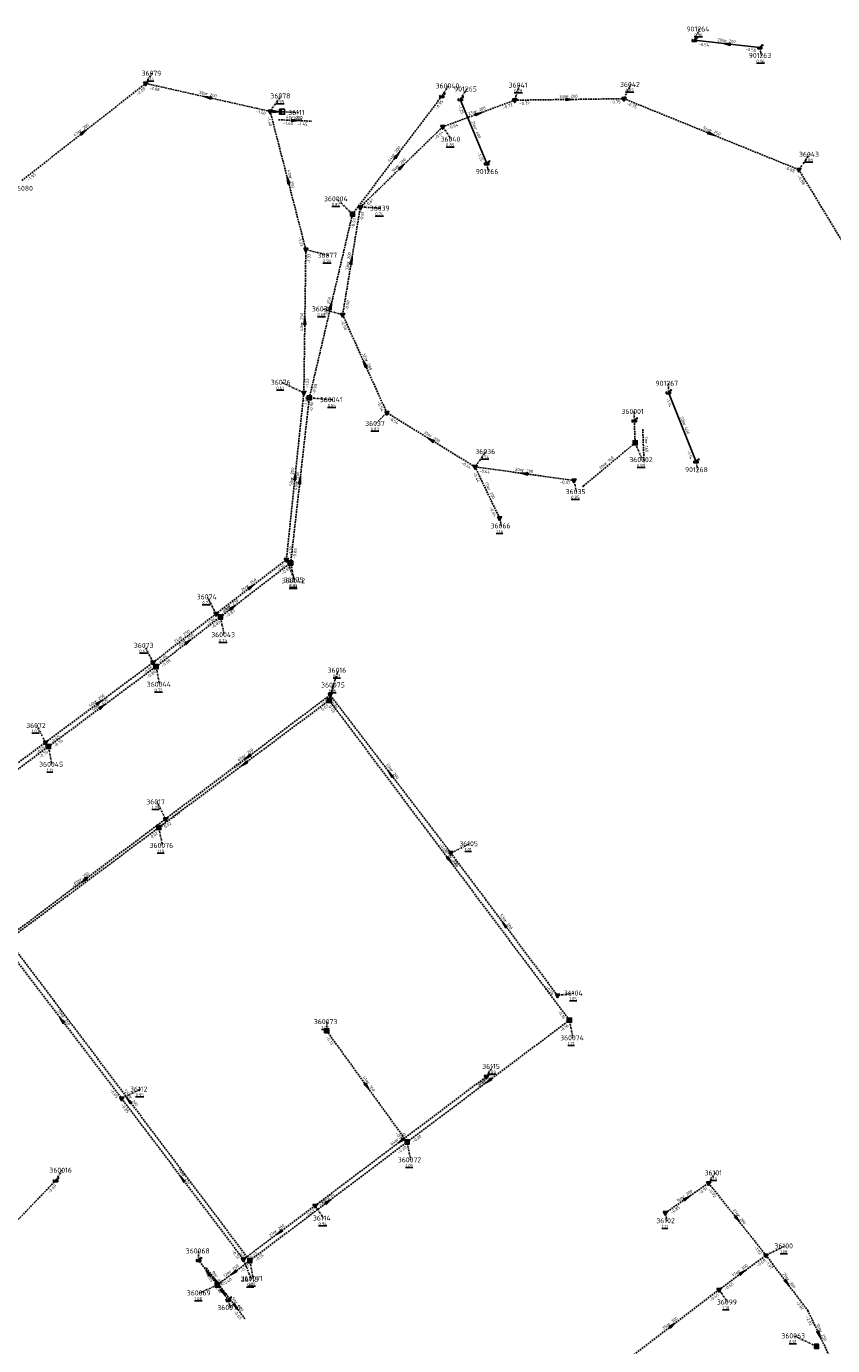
# Model space of a CAD drawing. Extents: x 188323 to 208361, y 565368 to 574910.
# Tile 90 of 256: x 201337 to 201577, y 567449 to 567842. Entities that reach past the tile are written whole.
import ezdxf

# ---------------------------------------------------------------- set-up
doc = ezdxf.new("R2010")
doc.units = 0
doc.linetypes.add('DASHDOT', pattern=[1, 0.5, -0.25, 0, -0.25])
doc.linetypes.add('DASHED', pattern=[0.75, 0.5, -0.25])
doc.layers.get('0').update_dxf_attribs({"linetype": 'CONTINUOUS'})
for name, color, linetype in [('RIO-AFM', 7, 'CONTINUOUS'), ('RIO-BOK', 7, 'CONTINUOUS'), ('RIO-DET', 7, 'CONTINUOUS'), ('RIO-KNP', 7, 'CONTINUOUS'), ('RIO-KNR', 7, 'CONTINUOUS'), ('RIO-LAG', 7, 'CONTINUOUS'), ('RIO-LAG_1B', 7, 'DASHED'), ('RIO-LAG_2B', 7, 'DASHED'), ('RIO-LEN', 7, 'CONTINUOUS'), ('RIO-MVD', 1, 'CONTINUOUS'), ('RIO-VRB', 6, 'DASHDOT'), ('RIO-VRH', 7, 'CONTINUOUS')]:
    doc.layers.add(name, color=color, linetype=linetype)
doc.styles.add('RIO-TXT', font='isocp.shx')

# ---------------------------------------------------------------- blocks, each defined once
blk = doc.blocks.new('L_VHR')
blk.add_lwpolyline([(-0.5, 0), (0.5, 0), (-0.5, 0.15), (-0.5, -0.15), (0.5, 0)])
blk = doc.blocks.new('K_UTB')
blk.add_lwpolyline([(0.5, 0.15), (0.5, -0.3), (-0.5, -0.3), (-0.5, 0.15), (-0.45, 0.15), (-0.45, -0.25), (0, -0.25), (0.45, -0.25), (0.45, 0.15)], close=True)
blk.add_lwpolyline([(0.85, 0.6), (0.55, 0.65), (0.614828, 0.459583), (0.850842, 0.598937)])
blk.add_arc((0.85, -0.25), 0.85, 90, 180)
at = {"style": 'RIO-TXT', "flags": 1}
blk.add_attdef('KNOOPNAAM', (2, 2), '', height=1, dxfattribs=at)
blk = doc.blocks.new('K_IPR')
blk.add_lwpolyline([(-0.5, -0.5), (0.5, -0.5), (0.5, 0.5), (-0.5, 0.5)], close=True)
blk.add_solid([(-0.5, 0.5), (0.5, 0.5), (-0.5, -0.5), (0.5, -0.5)])
at = {"style": 'RIO-TXT', "flags": 1}
blk.add_attdef('KNOOPNAAM', (2, 2), '', height=1, dxfattribs=at)
blk = doc.blocks.new('K_FIC')
blk.add_circle((0, 0), 0.0625)
at = {"style": 'RIO-TXT', "flags": 1}
blk.add_attdef('KNOOPNAAM', (2, 2), '', height=1, dxfattribs=at)
blk = doc.blocks.new('K_IPD')
blk.add_lwpolyline([(-0.496027, 0.307994), (0.503973, 0.307994), (0.003973, -0.558031)], close=True)
blk.add_solid([(-0.496027, 0.307994), (0.503973, 0.307994), (0.003973, -0.558031)])
at = {"style": 'RIO-TXT', "flags": 1}
blk.add_attdef('KNOOPNAAM', (2, 2), '', height=1, dxfattribs=at)
blk = doc.blocks.new('K_RGM')
blk.add_lwpolyline([(-0.6, 0.6), (-0.6, -0.6), (0.6, -0.6), (0.6, 0.6)], close=True)
blk.add_solid([(-0.6, 0.6), (0, 0.6), (-0.6, -0.6), (0, -0.6)])
at = {"style": 'RIO-TXT', "flags": 1}
blk.add_attdef('KNOOPNAAM', (2, 2), '', height=1, dxfattribs=at)
blk = doc.blocks.new('610_03______360001____360002_')
at = {"layer": 'RIO-LAG_1B'}
blk.add_line((0, 0), (0.409, -9.813), dxfattribs=at)
at = {"layer": 'RIO-AFM', "style": 'RIO-TXT'}
blk.add_text('r 160', height=0.9, rotation=272.3621, dxfattribs=at).set_placement((0.6593, -3.8064))
at = {"layer": 'RIO-LEN', "style": 'RIO-TXT'}
blk.add_text('7m', height=0.9, rotation=272.3621, dxfattribs=at).set_placement((0.5917, -2.1878))
blk = doc.blocks.new('616_03______360069____360068_')
at = {"layer": 'RIO-LAG_1B'}
blk.add_line((0, 0), (-5.914, 7.84), dxfattribs=at)
at = {"layer": 'RIO-VRH', "xscale": 2, "yscale": 2, "zscale": 2, "rotation": 127.0115}
blk.add_blockref('L_VHR', (-2.957, 3.92), dxfattribs=at)
at = {"layer": 'RIO-AFM', "style": 'RIO-TXT'}
blk.add_text('r 400', height=0.9, rotation=307.0115, dxfattribs=at).set_placement((-3.2076, 5.0841))
at = {"layer": 'RIO-BOK', "style": 'RIO-TXT'}
for s, p in [('-0.65', (-6.1882, 5.8793)), ('-0.40', (-3.5858, 2.4312))]:
    blk.add_text(s, height=0.9, rotation=307.0115, dxfattribs=at).set_placement(p)
at = {"layer": 'RIO-LEN', "style": 'RIO-TXT'}
blk.add_text('9m', height=0.9, rotation=307.0115, dxfattribs=at).set_placement((-4.1835, 6.3771))
blk = doc.blocks.new('617_03______360069____360070_')
at = {"layer": 'RIO-LAG_1B'}
blk.add_line((0, 0), (5.926, -7.832), dxfattribs=at)
at = {"layer": 'RIO-VRH', "xscale": 2, "yscale": 2, "zscale": 2, "rotation": 307.084}
blk.add_blockref('L_VHR', (2.963, -3.916), dxfattribs=at)
at = {"layer": 'RIO-AFM', "style": 'RIO-TXT'}
blk.add_text('r 400', height=0.9, rotation=307.084, dxfattribs=at).set_placement((2.7101, -2.7529))
at = {"layer": 'RIO-BOK', "style": 'RIO-TXT'}
for s, p in [('-0.40', (-0.2717, -1.961)), ('-0.65', (2.3356, -5.4067))]:
    blk.add_text(s, height=0.9, rotation=307.084, dxfattribs=at).set_placement(p)
at = {"layer": 'RIO-LEN', "style": 'RIO-TXT'}
blk.add_text('5m', height=0.9, rotation=307.084, dxfattribs=at).set_placement((1.7326, -1.4611))
blk = doc.blocks.new('621_03______36078_____36111_')
at = {"layer": 'RIO-LAG_2B'}
blk.add_line((0, 0), (9.811, -0.436), dxfattribs=at)
at = {"layer": 'RIO-VRH', "xscale": 2, "yscale": 2, "zscale": 2, "rotation": 357.4196}
blk.add_blockref('L_VHR', (4.9055, -0.218), dxfattribs=at)
at = {"layer": 'RIO-AFM', "style": 'RIO-TXT'}
blk.add_text('r 250', height=0.9, rotation=357.4196, dxfattribs=at).set_placement((3.8485, 0.3295))
at = {"layer": 'RIO-BOK', "style": 'RIO-TXT'}
for s, p in [('-1.40', (1.3362, -1.4608)), ('-1.45', (5.652, -1.6525))]:
    blk.add_text(s, height=0.9, rotation=357.4196, dxfattribs=at).set_placement(p)
at = {"layer": 'RIO-LEN', "style": 'RIO-TXT'}
blk.add_text('4m', height=0.9, rotation=357.4196, dxfattribs=at).set_placement((2.2301, 0.4014))

msp = doc.modelspace()

# ---------------------------------------------------------------- linework, layer by layer
at = {"layer": 'RIO-LAG'}
for p, q in [((201555.2, 567835.84), (201535.696, 567838.016)), ((201466.016, 567820.416), (201473.888, 567801.28)), ((201527.984, 567733.12), (201536.224, 567712.512))]:
    msp.add_line(p, q, dxfattribs=at)
at = {"layer": 'RIO-LAG_1B'}
for p, q in [((201433.904, 567786.24), (201460.512, 567821.376)), ((201421.056, 567731.52), (201433.904, 567786.24)), ((201415.504, 567682.368), (201421.056, 567731.52)), ((201517.824, 567724.736), (201518.096, 567718.144)), ((201518.096, 567718.144), (201502.608, 567705.216)), ((201375.408, 567651.52), (201394.608, 567666.304)), ((201343.36, 567627.712), (201375.408, 567651.52)), ((201426.992, 567641.472), (201376.24, 567603.584)), ((201426.992, 567641.472), (201498.512, 567546.24)), ((201311.312, 567603.84), (201343.36, 567627.712)), ((201376.24, 567603.584), (201331.376, 567570.112)), ((201331.376, 567570.112), (201403.328, 567474.624)), ((201426.24, 567543.04), (201450.176, 567509.952)), ((201450.176, 567509.952), (201498.512, 567546.24)), ((201403.328, 567474.624), (201450.176, 567509.952)), ((201305.824, 567457.088), (201345.504, 567498.496)), ((201393.648, 567467.392), (201388.08, 567474.752)), ((201403.328, 567474.624), (201393.648, 567467.392)), ((201393.648, 567467.392), (201396.96, 567462.976))]:
    msp.add_line(p, q, dxfattribs=at)
msp.add_lwpolyline([(201394.608, 567666.304), (201402.08, 567672.064), (201415.504, 567682.368)], dxfattribs=at)
at = {"layer": 'RIO-LAG_2B'}
for p, q in [((201335.472, 567796.224), (201372.304, 567825.152)), ((201372.304, 567825.152), (201409.392, 567816.832)), ((201460.768, 567812.224), (201482.224, 567820.16)), ((201482.224, 567820.16), (201514.736, 567820.608)), ((201514.736, 567820.608), (201566.816, 567799.488)), ((201420.016, 567775.68), (201409.392, 567816.832)), ((201409.392, 567816.832), (201412.944, 567816.704)), ((201436.256, 567788.352), (201460.768, 567812.224)), ((201566.816, 567799.488), (201590.096, 567761.088)), ((201430.976, 567756.288), (201436.256, 567788.352)), ((201419.424, 567733.056), (201420.016, 567775.68)), ((201444.128, 567727.104), (201430.976, 567756.288)), ((201414.224, 567683.328), (201419.424, 567733.056)), ((201470.416, 567710.976), (201444.128, 567727.104)), ((201499.872, 567706.944), (201470.416, 567710.976)), ((201477.696, 567695.744), (201470.416, 567710.976)), ((201393.264, 567667.2), (201414.224, 567683.328)), ((201374.512, 567652.736), (201393.264, 567667.2)), ((201342.464, 567628.928), (201374.512, 567652.736)), ((201378.24, 567606.144), (201427.248, 567643.072)), ((201463.184, 567596.032), (201427.248, 567643.072)), ((201310.416, 567605.056), (201342.464, 567628.928)), ((201329.584, 567569.6), (201378.24, 567606.144)), ((201494.96, 567553.6), (201463.184, 567596.032)), ((201329.584, 567569.6), (201365.136, 567522.944)), ((201422.768, 567491.008), (201473.744, 567529.408)), ((201365.136, 567522.944), (201401.424, 567475.008)), ((201527.056, 567488.832), (201539.968, 567497.728)), ((201539.968, 567497.728), (201557.056, 567476.224)), ((201401.424, 567475.008), (201422.768, 567491.008)), ((201543.072, 567465.984), (201557.056, 567476.224)), ((201557.056, 567476.224), (201569.504, 567459.776)), ((201515.328, 567444.8), (201543.072, 567465.984)), ((201569.504, 567459.776), (201576.224, 567445.632))]:
    msp.add_line(p, q, dxfattribs=at)
at = {"layer": 'RIO-VRB'}
for p, q in [((201535.7, 567838), (201537.2372, 567841.3632)), ((201555.2, 567835.81), (201555.7335, 567833.4816)), ((201372.3, 567825.14), (201374.2764, 567828.1958)), ((201460.52, 567821.38), (201462.4964, 567824.4358)), ((201466.01, 567820.44), (201467.9864, 567823.4958)), ((201482.22, 567820.13), (201483.6133, 567824.6594)), ((201514.73, 567820.62), (201516.7671, 567824.8493)), ((201409.39, 567816.85), (201412.6518, 567821.438)), ((201412.94, 567816.69), (201417.9379, 567816.5086)), ((201460.77, 567812.25), (201463.307, 567808.5547)), ((201566.81, 567799.46), (201570.0718, 567804.048)), ((201473.89, 567801.25), (201474.4235, 567798.9216)), ((201433.9, 567786.21), (201429.2453, 567790.8138)), ((201436.25, 567788.36), (201442.2327, 567788.005)), ((201420.01, 567775.7), (201426.6582, 567773.98)), ((201430.97, 567756.26), (201424.987, 567758.0131)), ((201419.42, 567733.05), (201412.771, 567736.1679)), ((201527.99, 567733.09), (201527.9897, 567735.865)), ((201421.06, 567731.52), (201428.0275, 567730.9913)), ((201517.83, 567724.72), (201517.8297, 567727.495)), ((201444.13, 567727.11), (201440.8694, 567723.921)), ((201518.1, 567718.15), (201520.1771, 567713.1411)), ((201470.42, 567710.97), (201473.6818, 567715.558)), ((201536.22, 567712.48), (201536.7535, 567710.1516)), ((201499.88, 567706.94), (201500.5871, 567703.6268)), ((201477.7, 567695.76), (201478.2335, 567693.4316)), ((201414.22, 567683.32), (201416.639, 567677.3714)), ((201415.51, 567682.37), (201416.5641, 567677.0871)), ((201393.26, 567667.18), (201390.7216, 567672.2745)), ((201394.61, 567666.3), (201395.6641, 567661.0171)), ((201374.51, 567652.74), (201371.9716, 567657.8345)), ((201375.41, 567651.53), (201376.4641, 567646.2471)), ((201427.25, 567643.09), (201429.669, 567650.4386)), ((201426.99, 567641.5), (201428.3833, 567646.0294)), ((201342.46, 567628.9), (201339.9216, 567633.9945)), ((201343.36, 567627.69), (201344.4141, 567622.4071)), ((201378.24, 567606.15), (201375.7016, 567611.2445)), ((201376.24, 567603.56), (201377.2941, 567598.2771)), ((201463.19, 567596), (201468.8986, 567598.778)), ((201494.96, 567553.58), (201500.035, 567554.28)), ((201426.24, 567543.02), (201426.2397, 567545.795)), ((201498.51, 567546.26), (201499.5641, 567540.9771)), ((201473.74, 567529.42), (201475.7164, 567532.4758)), ((201365.14, 567522.93), (201370.8486, 567525.708)), ((201450.18, 567509.93), (201451.2341, 567504.6471)), ((201345.5, 567498.5), (201347.4764, 567501.5558)), ((201539.96, 567497.72), (201541.9364, 567500.7758)), ((201422.77, 567491.02), (201425.307, 567487.3247)), ((201527.06, 567488.86), (201527.5935, 567486.5316)), ((201388.08, 567474.75), (201388.0797, 567477.525)), ((201557.06, 567476.24), (201562.7686, 567479.018)), ((201401.42, 567474.98), (201403.839, 567469.0314)), ((201403.32, 567474.62), (201404.3741, 567469.3371)), ((201393.65, 567467.36), (201388.39, 567465.0206)), ((201543.08, 567466.01), (201545.617, 567462.3147)), ((201396.96, 567462.98), (201397.4935, 567460.6516)), ((201572.11, 567449.11), (201565.461, 567452.2279))]:
    msp.add_line(p, q, dxfattribs=at)

# ---------------------------------------------------------------- block references
at = {"layer": 'RIO-DET'}
for name, p in [('621_03______36078_____36111_', (201411.888, 567814.336)), ('610_03______360001____360002_', (201520.336, 567722.24)), ('616_03______360069____360068_', (201396.144, 567464.832)), ('617_03______360069____360070_', (201396.144, 567464.832))]:
    msp.add_blockref(name, p, dxfattribs=at)
at = {"layer": 'RIO-KNP', "xscale": 1.25, "yscale": 1.25, "zscale": 1.25}
for name, p in [('K_UTB', (201535.696, 567838.016)), ('K_UTB', (201555.2, 567835.84)), ('K_IPD', (201372.304, 567825.152)), ('K_UTB', (201460.512, 567821.376)), ('K_UTB', (201466.016, 567820.416)), ('K_IPD', (201482.224, 567820.16)), ('K_IPD', (201514.736, 567820.608)), ('K_IPD', (201409.392, 567816.832)), ('K_RGM', (201412.944, 567816.704)), ('K_IPD', (201460.768, 567812.224)), ('K_UTB', (201473.888, 567801.28)), ('K_IPD', (201566.816, 567799.488)), ('K_IPR', (201433.904, 567786.24)), ('K_IPD', (201436.256, 567788.352)), ('K_IPD', (201420.016, 567775.68)), ('K_IPD', (201430.976, 567756.288)), ('K_IPD', (201419.424, 567733.056)), ('K_IPR', (201421.056, 567731.52)), ('K_UTB', (201527.984, 567733.12)), ('K_IPD', (201444.128, 567727.104)), ('K_UTB', (201517.824, 567724.736)), ('K_IPR', (201518.096, 567718.144)), ('K_UTB', (201536.224, 567712.512)), ('K_IPD', (201470.416, 567710.976)), ('K_IPD', (201499.872, 567706.944)), ('K_FIC', (201502.608, 567705.216)), ('K_IPD', (201477.696, 567695.744)), ('K_IPD', (201414.224, 567683.328)), ('K_IPR', (201415.504, 567682.368)), ('K_IPD', (201393.264, 567667.2)), ('K_IPR', (201394.608, 567666.304)), ('K_IPD', (201374.512, 567652.736)), ('K_IPR', (201375.408, 567651.52)), ('K_IPR', (201426.992, 567641.472)), ('K_IPD', (201427.248, 567643.072)), ('K_IPD', (201342.464, 567628.928)), ('K_IPR', (201343.36, 567627.712)), ('K_IPD', (201378.24, 567606.144)), ('K_IPR', (201376.24, 567603.584)), ('K_IPD', (201463.184, 567596.032)), ('K_IPD', (201494.96, 567553.6)), ('K_IPR', (201498.512, 567546.24)), ('K_IPR', (201426.24, 567543.04)), ('K_IPD', (201473.744, 567529.408)), ('K_IPD', (201365.136, 567522.944)), ('K_IPR', (201450.176, 567509.952)), ('K_UTB', (201345.504, 567498.496)), ('K_IPD', (201539.968, 567497.728)), ('K_IPD', (201422.768, 567491.008)), ('K_IPD', (201527.056, 567488.832)), ('K_IPD', (201557.056, 567476.224)), ('K_UTB', (201388.08, 567474.752)), ('K_IPD', (201401.424, 567475.008)), ('K_IPR', (201403.328, 567474.624)), ('K_IPR', (201393.648, 567467.392)), ('K_IPD', (201543.072, 567465.984)), ('K_UTB', (201396.96, 567462.976)), ('K_FIC', (201569.504, 567459.776)), ('K_IPR', (201572.112, 567449.088))]:
    msp.add_blockref(name, p, dxfattribs=at)
at = {"layer": 'RIO-VRH', "xscale": 2, "yscale": 2, "zscale": 2}
for p, rotation in [((201545.45, 567836.905), 173.5927), ((201390.845, 567820.995), 527.4022), ((201498.475, 567820.375), 0.8634), ((201411.165, 567816.77), 357.4196), ((201471.495, 567816.19), 20.1696), ((201353.885, 567810.695), 38.1073), ((201540.77, 567810.04), 337.8904), ((201447.21, 567803.795), 52.8728), ((201448.51, 567800.305), 44.2499), ((201414.7, 567796.275), 104.4788), ((201433.61, 567772.31), 80.6512), ((201427.48, 567758.865), 76.7798), ((201419.715, 567754.375), 89.1984), ((201437.55, 567741.685), 114.3038), ((201457.275, 567719.04), 148.4565), ((201416.82, 567708.185), 84.0221), ((201418.285, 567706.945), 83.549), ((201485.15, 567708.955), 172.2113), ((201403.74, 567675.25), 37.5939), ((201398.345, 567669.17), 37.5351), ((201385.01, 567658.915), 37.5662), ((201358.485, 567640.82), 36.6396), ((201359.385, 567639.61), 36.6396), ((201402.745, 567624.62), 217.0025), ((201401.615, 567622.53), 216.7776), ((201445.22, 567619.545), 127.3569), ((201462.75, 567593.88), 306.9099), ((201353.91, 567587.865), 216.9227), ((201479.075, 567574.79), 126.8363), ((201347.36, 567546.255), 487.3226), ((201438.21, 567526.475), 305.8905), ((201474.345, 567528.095), 216.9287), ((201367.345, 567522.355), 487.0085), ((201448.255, 567510.22), 216.9901), ((201383.28, 567498.955), 487.1173), ((201426.75, 567492.275), 36.9951), ((201533.51, 567493.29), 34.4786), ((201548.51, 567486.98), 308.5281), ((201412.095, 567483), 216.9134), ((201390.865, 567471.055), 127.0115), ((201398.485, 567470.99), 216.8946), ((201550.07, 567471.125), 36.1915), ((201563.285, 567468.015), 307.1252), ((201395.305, 567465.17), 307.084), ((201529.205, 567455.41), 37.3748), ((201572.87, 567452.7), 295.3631)]:
    msp.add_blockref('L_VHR', p, dxfattribs=dict(at, rotation=rotation))

# ---------------------------------------------------------------- texts
at = {"layer": 'RIO-AFM', "style": 'RIO-TXT'}
for s, rotation, p in [('r 200', 353.5927, (201544.701, 567837.498)), ('r 200', 347.4022, (201390.1658, 567821.671)), ('r 200', 0.8634, (201497.6573, 567820.8627)), ('r 200', 20.1696, (201470.562, 567816.3799)), ('r 200', 38.1073, (201352.9388, 567810.5882)), ('r 400', 292.3314, (201470.1102, 567811.7872)), ('r 250', 337.8904, (201540.2138, 567810.8243)), ('r 200', 52.8728, (201446.3224, 567803.4508)), ('r 200', 44.2499, (201447.5806, 567800.0976)), ('r 250', 284.4788, (201414.9942, 567797.1879)), ('r 200', 80.6512, (201432.9851, 567771.5918)), ('r 250', 76.7798, (201426.8081, 567758.1908)), ('r 250', 89.1984, (201419.2038, 567753.572)), ('r 200', 294.3038, (201437.6809, 567742.6336)), ('r 400', 291.7747, (201532.2748, 567723.7255)), ('r 200', 328.4565, (201456.8509, 567719.8979)), ('r 160', 399.9141, (201509.4087, 567711.5379)), ('r 250', 84.0221, (201416.2385, 567707.4314)), ('r 250', 83.549, (201417.6973, 567706.1961)), ('r 200', 352.2113, (201484.416, 567709.569)), ('r 200', 295.5838, (201474.1655, 567704.314)), ('r 250', 37.5939, (201402.7932, 567675.152)), ('r 250', 37.5351, (201397.3979, 567669.0728)), ('r 250', 37.5973, (201382.9379, 567659.8617)), ('r 250', 37.5662, (201384.0629, 567658.8172)), ('r 250', 36.6396, (201357.5366, 567640.7377)), ('r 250', 36.6396, (201358.4366, 567639.5277)), ('r 250', 37.0025, (201401.7972, 567624.5317)), ('r 250', 396.7776, (201400.6549, 567622.461)), ('r 200', 307.3569, (201445.1404, 567620.5035)), ('r 200', 306.9099, (201462.8553, 567594.6347)), ('r 250', 36.9227, (201352.9621, 567587.7781)), ('r 250', 396.7167, (201352.8462, 567586.7551)), ('r 200', 306.8363, (201479.0025, 567575.748)), ('r 250', 307.3226, (201347.2806, 567547.2138)), ('r 160', 305.8905, (201438.1502, 567527.4318)), ('r 250', 36.9287, (201473.3971, 567528.008)), ('r 200', 307.0085, (201367.449, 567523.1101)), ('r 200', 36.9901, (201447.3072, 567510.132)), ('r 250', 307.1173, (201383.2045, 567499.9142)), ('r 250', 36.9951, (201425.8022, 567492.1869)), ('r 200', 34.4786, (201532.5591, 567493.2434)), ('r 200', 308.5281, (201548.4028, 567487.9306)), ('r 200', 36.9134, (201411.1471, 567482.9133)), ('r 250', 396.8946, (201397.5349, 567470.906)), ('r 300', 36.1915, (201549.121, 567471.0502)), ('r 300', 307.1252, (201563.1995, 567468.9665)), ('r 300', 37.3748, (201528.2577, 567455.3155)), ('r 250', 295.3631, (201572.9787, 567453.6486))]:
    msp.add_text(s, height=0.9, rotation=rotation, dxfattribs=at).set_placement(p)
at = {"layer": 'RIO-BOK', "style": 'RIO-TXT'}
for s, rotation, p in [('-0.54', 353.5927, (201536.9358, 567836.4533)), ('-0.50', 353.5927, (201550.9705, 567834.8861)), ('-2.08', 38.1073, (201369.9372, 567821.5072)), ('-2.08', 347.4022, (201373.3618, 567823.4691)), ('-0.95', 52.8728, (201459.1615, 567817.2654)), ('-1.25', 292.3314, (201465.2478, 567818.6129)), ('-0.72', 20.1696, (201478.8534, 567817.4018)), ('-0.72', 0.8634, (201483.6407, 567818.7513)), ('-0.75', 0.8634, (201510.6507, 567819.1584)), ('-0.75', 337.8904, (201515.501, 567818.7966)), ('-1.40', 347.4022, (201405.0885, 567816.3989)), ('-1.40', 284.4788, (201408.3853, 567815.1441)), ('-0.64', 44.2499, (201458.8095, 567808.3853)), ('-0.64', 20.1696, (201462.5667, 567811.4186)), ('-1.25', 292.3314, (201471.0472, 567804.5151)), ('-1.95', 38.1073, (201337.4354, 567796.0124)), ('-0.88', 337.8904, (201562.4971, 567799.7368)), ('-0.88', 301.2432, (201566.3401, 567797.5368)), ('-0.61', 44.2499, (201438.2296, 567788.3341)), ('-0.93', 52.8728, (201435.8611, 567786.4812)), ('-0.61', 80.6512, (201436.9659, 567784.0866)), ('-0.93', 76.7798, (201434.3258, 567781.8983)), ('-1.33', 284.4788, (201417.6535, 567779.3258)), ('-1.33', 89.1984, (201421.3532, 567771.5807)), ('-0.58', 80.6512, (201432.5786, 567757.414)), ('-0.58', 294.3038, (201430.2711, 567754.4077)), ('-1.23', 89.1984, (201420.8392, 567734.4303)), ('-0.90', 76.7798, (201422.7429, 567732.5627)), ('-1.23', 84.0221, (201420.386, 567728.8263)), ('-1.14', 291.7747, (201527.2101, 567731.2704)), ('-0.90', 83.549, (201421.991, 567727.2882)), ('-0.54', 294.3038, (201441.183, 567730.2783)), ('-0.54', 328.4565, (201444.5917, 567725.1848)), ('-1.14', 291.7747, (201533.4101, 567715.7725)), ('-0.44', 328.4565, (201466.2028, 567711.9361)), ('-0.44', 295.5838, (201469.7627, 567709.1026)), ('-0.44', 352.2113, (201471.6181, 567709.394)), ('-0.37', 352.2113, (201495.6306, 567706.1247)), ('-0.44', 295.5838, (201474.6745, 567698.8571)), ('-1.10', 84.0221, (201415.758, 567684.5666)), ('-0.85', 83.549, (201417.0582, 567683.6038)), ('-1.10', 37.5939, (201411.8254, 567679.7091)), ('-0.85', 37.5627, (201413.1133, 567678.7603)), ('-0.85', 37.5939, (201395.2232, 567666.9248)), ('-0.85', 37.5973, (201390.865, 567663.5685)), ('-0.83', 37.5662, (201392.2131, 567662.6898)), ('-0.83', 37.5351, (201396.573, 567666.0428)), ('-0.85', 37.5973, (201376.4732, 567652.4849)), ('-0.80', 37.5662, (201377.3731, 567651.2738)), ('-0.85', 36.6396, (201372.0554, 567649.1694)), ('-0.80', 36.6396, (201372.9554, 567647.9594)), ('-0.81', 37.0025, (201424.8182, 567639.504)), ('-0.85', 307.3569, (201426.9876, 567641.1277)), ('0.03', 396.7776, (201424.9547, 567638.2778)), ('0.03', 306.9099, (201426.7123, 567639.5398)), ('-0.65', 36.6396, (201344.4187, 567628.6121)), ('-0.76', 36.6396, (201345.3187, 567627.4021)), ('-0.65', 36.6481, (201340.006, 567625.329)), ('-0.76', 36.6281, (201340.9047, 567624.1198)), ('-0.95', 37.0025, (201380.2005, 567605.8745)), ('0.02', 396.7167, (201374.204, 567600.3361)), ('-0.95', 36.9227, (201375.8033, 567602.5674)), ('0.02', 396.7776, (201378.1996, 567603.2781)), ('-0.69', 307.3569, (201459.6177, 567598.4306)), ('-0.69', 306.8363, (201462.9098, 567594.0402)), ('-0.56', 306.8363, (201491.4068, 567556.0405)), ('-0.16', 306.9099, (201494.9872, 567548.7411)), ('-0.16', 36.9287, (201496.0737, 567542.6772)), ('-0.13', 305.8905, (201425.9275, 567541.0651)), ('-0.39', 36.9901, (201471.3075, 567525.8345)), ('-0.85', 307.3226, (201361.5685, 567525.363)), ('-0.85', 307.1173, (201364.8694, 567520.9688)), ('-0.15', 305.8905, (201446.6617, 567512.4443)), ('-0.20', 36.9287, (201452.1401, 567509.652)), ('-0.20', 36.9951, (201447.7478, 567506.3443)), ('-0.69', 46.2382, (201343.6755, 567494.5703)), ('-0.91', 34.4786, (201537.3723, 567494.2443)), ('-0.92', 308.5281, (201539.7378, 567495.7528)), ('-0.67', 36.9901, (201424.7304, 567490.7441)), ('-0.67', 36.9134, (201420.3328, 567487.4379)), ('-0.85', 34.4786, (201529.0064, 567488.4985)), ('-0.72', 307.1173, (201397.8581, 567477.4262)), ('0.01', 307.0085, (201400.1182, 567476.6644)), ('-0.72', 36.9134, (201403.3801, 567474.7015)), ('-0.15', 36.9951, (201405.2804, 567474.3443)), ('-1.02', 308.5281, (201553.4228, 567478.5847)), ('-0.37', 396.8946, (201400.8793, 567471.0432)), ('-0.69', 36.1915, (201554.5777, 567472.6887)), ('-1.07', 307.1252, (201556.7897, 567474.2788)), ('-0.40', 396.8946, (201395.6101, 567467.0821)), ('-0.65', 37.3748, (201540.6714, 567462.4081)), ('-0.65', 36.1915, (201545.0364, 567465.7068)), ('-2.02', 307.1252, (201565.928, 567462.2203)), ('-2.02', 295.3631, (201568.8455, 567457.9251))]:
    msp.add_text(s, height=0.9, rotation=rotation, dxfattribs=at).set_placement(p)
at = {"layer": 'RIO-KNR', "style": 'RIO-TXT'}
for s, p in [('901264', (201533.4122, 567840.6132)), ('901263', (201551.9085, 567832.7316)), ('36079', (201371.0889, 567827.4458)), ('36042', (201513.5796, 567824.0993)), ('36078', (201409.4643, 567820.688)), ('360040', (201458.6714, 567823.6858)), ('901265', (201464.1614, 567822.7458)), ('36041', (201480.4258, 567823.9094)), ('36111', (201414.7504, 567815.7586)), ('36040', (201460.1195, 567807.8047)), ('36043', (201566.8843, 567803.298)), ('901266', (201470.5985, 567798.1716)), ('36080', (201332.816, 567793.1716)), ('360004', (201425.4203, 567790.0638)), ('36039', (201439.0452, 567787.255)), ('36077', (201423.4707, 567773.23)), ('36038', (201421.7995, 567757.2631)), ('36076', (201409.5835, 567735.4179)), ('901267', (201524.1647, 567735.115)), ('360041', (201424.2025, 567730.2413)), ('360001', (201514.0047, 567726.745)), ('36037', (201437.6819, 567723.171)), ('36036', (201470.4943, 567714.808)), ('360002', (201516.3521, 567712.3911)), ('901268', (201532.9285, 567709.4016)), ('36035', (201497.3996, 567702.8768)), ('36066', (201475.046, 567692.6816)), ('360042', (201412.7391, 567676.3371)), ('36075', (201413.4515, 567676.6214)), ('36074', (201387.5341, 567671.5245)), ('360043', (201391.8391, 567660.2671)), ('36073', (201368.7841, 567657.0845)), ('36016', (201426.4815, 567649.6886)), ('360044', (201372.6391, 567645.4971)), ('360075', (201424.5583, 567645.2794)), ('36072', (201336.7341, 567633.2445)), ('360045', (201340.5891, 567621.6571)), ('36017', (201372.5141, 567610.4945)), ('360076', (201373.4691, 567597.5271)), ('36105', (201465.7111, 567598.028)), ('36104', (201496.8475, 567553.53)), ('360073', (201422.4147, 567545.045)), ('360074', (201495.7391, 567540.2271)), ('36115', (201472.5289, 567531.7258)), ('36112', (201367.6611, 567524.958)), ('360072', (201447.4091, 567503.8971)), ('360016', (201343.6514, 567500.8058)), ('36101', (201538.7489, 567500.0258)), ('36114', (201422.1195, 567486.5747)), ('36102', (201524.406, 567485.7816)), ('360068', (201384.2547, 567476.775)), ('36100', (201559.5811, 567478.268)), ('360071', (201400.5491, 567468.5871)), ('36113', (201400.6515, 567468.2814)), ('360069', (201384.565, 567464.2706)), ('360070', (201393.6685, 567459.9016)), ('36099', (201542.4295, 567461.5647)), ('360063', (201561.636, 567451.4779))]:
    msp.add_text(s, height=1.5, dxfattribs=at).set_placement(p)
at = {"layer": 'RIO-LEN', "style": 'RIO-TXT'}
for s, rotation, p in [('20m', 353.5927, (201542.5543, 567837.7377)), ('38m', 347.4022, (201388.0575, 567822.1408)), ('33m', 0.8634, (201495.4975, 567820.8302)), ('23m', 20.1696, (201468.5345, 567815.6351)), ('21m', 292.3314, (201469.2884, 567813.7847)), ('47m', 38.1073, (201351.2392, 567809.2551)), ('56m', 337.8904, (201538.2122, 567811.6361)), ('44m', 52.8728, (201445.0188, 567801.7285)), ('43m', 284.4788, (201414.4531, 567799.279)), ('34m', 44.2499, (201446.0335, 567798.5903)), ('33m', 80.6512, (201432.6346, 567769.4604)), ('56m', 76.7798, (201426.3144, 567756.0879)), ('43m', 89.1984, (201419.174, 567751.4122)), ('32m', 294.3038, (201436.7909, 567744.6017)), ('22m', 291.7747, (201531.4725, 567725.731)), ('31m', 328.4565, (201455.0094, 567721.0269)), ('20m', 399.9141, (201507.753, 567710.1508)), ('50m', 84.0221, (201416.0138, 567705.2831)), ('30m', 352.2113, (201482.2758, 567709.8604)), ('49m', 83.549, (201417.4549, 567704.0498)), ('17m', 295.5838, (201473.2317, 567706.2617)), ('26m', 37.5939, (201401.0818, 567673.8341)), ('26m', 37.5351, (201395.6851, 567667.7567)), ('24m', 37.5973, (201381.2265, 567658.5437)), ('24m', 37.5662, (201382.3508, 567657.5002)), ('40m', 36.6396, (201355.8035, 567639.4486)), ('40m', 36.6396, (201356.7035, 567638.2386)), ('63m', 396.7776, (201398.9257, 567621.1666)), ('61m', 37.0025, (201400.0723, 567623.2316)), ('59m', 307.3569, (201443.8288, 567622.2198)), ('119m', 306.9099, (201461.2326, 567596.7927)), ('56m', 396.7167, (201351.1157, 567585.4625)), ('61m', 36.9227, (201351.2354, 567586.4804)), ('53m', 306.8363, (201477.7066, 567577.4761)), ('59m', 307.3226, (201345.97, 567548.9308)), ('41m', 305.8905, (201436.883, 567529.1811)), ('60m', 36.9287, (201471.6706, 567526.7101)), ('120m', 307.0085, (201365.8226, 567525.2653)), ('64m', 36.9901, (201445.582, 567508.8322)), ('60m', 307.1173, (201381.9001, 567501.6359)), ('59m', 36.9951, (201424.0771, 567490.887)), ('16m', 34.4786, (201530.7786, 567492.0206)), ('27m', 308.5281, (201547.0564, 567489.6196)), ('27m', 36.9134, (201409.4202, 567481.6158)), ('12m', 396.8946, (201395.8083, 567469.6081)), ('17m', 36.1915, (201547.3779, 567469.7746)), ('21m', 307.1252, (201561.8948, 567470.688)), ('35m', 37.3748, (201526.5413, 567454.0042)), ('16m', 295.3631, (201572.0525, 567455.5999))]:
    msp.add_text(s, height=0.9, rotation=rotation, dxfattribs=at).set_placement(p)
at = {"layer": 'RIO-MVD', "style": 'RIO-TXT'}
for s, p in [('%%U0.96', (201535.7072, 567839.2132)), ('%%U0.96', (201554.2035, 567831.3316)), ('%%U1.14', (201372.7464, 567826.0458)), ('%%U0.78', (201482.0833, 567822.5094)), ('%%U0.87', (201515.2371, 567822.6993)), ('%%U0.95', (201411.1218, 567819.288)), ('%%U0.95', (201416.4079, 567814.3586)), ('%%U0.85', (201461.777, 567806.4047)), ('%%U0.88', (201568.5418, 567801.898)), ('%%U0.87', (201427.7153, 567788.6638)), ('%%U0.74', (201440.7027, 567785.855)), ('%%U0.90', (201425.1282, 567771.83)), ('%%U0.60', (201423.457, 567755.8631)), ('%%U0.61', (201411.241, 567734.0179)), ('%%U0.65', (201426.4975, 567728.8413)), ('%%U0.83', (201439.3394, 567721.771)), ('%%U0.76', (201472.1518, 567713.408)), ('%%U0.89', (201518.6471, 567710.9911)), ('%%U0.85', (201499.0571, 567701.4768)), ('%%U1.16', (201476.7035, 567691.2816)), ('%%U0.93', (201415.0341, 567674.9371)), ('%%U0.91', (201415.109, 567675.2214)), ('%%U0.73', (201389.1916, 567670.1245)), ('%%U0.75', (201394.1341, 567658.8671)), ('%%U0.67', (201370.4416, 567655.6845)), ('%%U0.71', (201428.139, 567648.2886)), ('%%U0.72', (201374.9341, 567644.0971)), ('%%U1.06', (201426.8533, 567643.8794)), ('%%U1.03', (201338.3916, 567631.8445)), ('%%U1.11', (201342.8841, 567620.2571)), ('%%U1.29', (201374.1716, 567609.0945)), ('%%U1.19', (201375.7641, 567596.1271)), ('%%U1.01', (201467.3686, 567596.628)), ('%%U1.05', (201498.505, 567552.13)), ('%%U1.02', (201424.7097, 567543.645)), ('%%U1.17', (201498.0341, 567538.8271)), ('%%U0.99', (201474.1864, 567530.3258)), ('%%U0.95', (201369.3186, 567523.558)), ('%%U1.05', (201449.7041, 567502.4971)), ('%%U1.13', (201540.4064, 567498.6258)), ('%%U0.94', (201423.777, 567485.1747)), ('%%U1.11', (201526.0635, 567484.3816)), ('%%U1.08', (201561.2386, 567476.868)), ('%%U1.07', (201402.8441, 567467.1871)), ('%%U1.07', (201402.309, 567466.8814)), ('%%U1.08', (201386.86, 567462.8706)), ('%%U1.10', (201544.087, 567460.1647)), ('%%U0.91', (201563.931, 567450.0779))]:
    msp.add_text(s, height=0.9, dxfattribs=at).set_placement(p)

doc.saveas('drawing.dxf')
